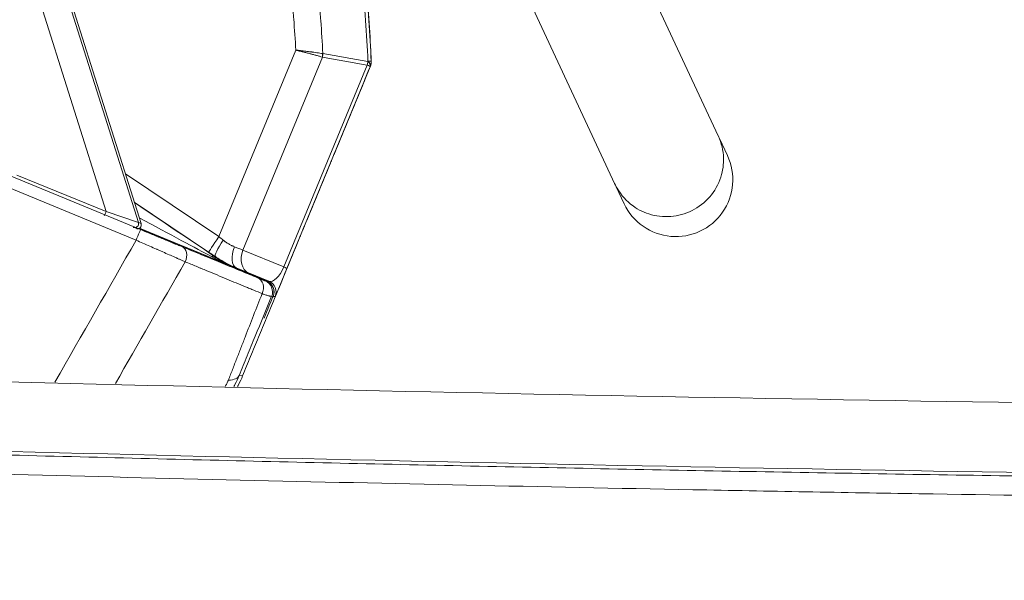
# Model space of a CAD drawing. Header units: millimetres. Extents: x 0 to 594, y 0 to 420.
# Tile 63 of 256: x 210 to 223, y 167 to 174. Entities that reach past the tile are written whole.
import ezdxf

# ---------------------------------------------------------------- set-up
doc = ezdxf.new("R2010")
doc.units = ezdxf.units.MM
doc.layers.add('1', color=7, linetype='Continuous', true_color=0xffffff)
doc.styles.add('Arial', font='txt')
doc.dimstyles.get("Standard").update_dxf_attribs({"dimtxt": 0.18, "dimasz": 0.18, "dimexe": 0.18, "dimexo": 0.0625, "dimgap": 0.09, "dimtad": 0, "dimtih": 1, "dimtoh": 1, "dimdec": 4, "dimzin": 0, "dimdsep": 46, "dimtxsty": 'Standard', "dimcen": 0.09, "dimadec": 0, "dimazin": 0, "dimtfac": 1, "dimtdec": 4, "dimtofl": 0, "dimtmove": 0, "dimatfit": 3, "dimfxl": 0, "dimtolj": 1, "dimtzin": 0, "dimarcsym": 0})

# ---------------------------------------------------------------- blocks, each defined once
blk = doc.blocks.new('_U10')
at = {"layer": '1', "color": 18, "lineweight": 18}
for p, q in [((202.097, 198.443), (40.244, 198.443)), ((42.244, 198.443), (42.244, 169.913)), ((42.244, 127.437), (42.244, 157.746)), ((257.513, 127.437), (40.244, 127.437))]:
    blk.add_line(p, q, dxfattribs=at)
at = {"layer": '1', "color": 18}
for points in [[(42.244, 198.443), (43.181, 194.943), (41.306, 194.943)], [(42.244, 127.437), (41.306, 130.937), (43.181, 130.937)]]:
    blk.add_solid(points, dxfattribs=at)
at = {"layer": '1', "color": 18, "linetype": 'Continuous', "lineweight": 13, "insert": (45.222, 159.404), "char_height": 3.5, "attachment_point": 7, "rotation": 90, "line_spacing_factor": 1.047437, "style": 'Arial'}
blk.add_mtext('\\fArial|b0|i0;\\W1.0000;1.42', dxfattribs=at)
blk = doc.blocks.new('_U11')
at = {"layer": '1', "color": 18, "lineweight": 18}
for p, q in [((101.5, 186.064), (50.768, 186.064)), ((52.768, 186.064), (52.768, 161.511)), ((52.768, 127.437), (52.768, 149.345)), ((257.513, 127.437), (50.768, 127.437))]:
    blk.add_line(p, q, dxfattribs=at)
at = {"layer": '1', "color": 18}
for points in [[(52.768, 186.064), (53.706, 182.564), (51.83, 182.564)], [(52.768, 127.437), (51.83, 130.937), (53.706, 130.937)]]:
    blk.add_solid(points, dxfattribs=at)
at = {"layer": '1', "color": 18, "linetype": 'Continuous', "lineweight": 13, "insert": (55.747, 151.003), "char_height": 3.5, "attachment_point": 7, "rotation": 90, "line_spacing_factor": 1.047437, "style": 'Arial'}
blk.add_mtext('\\fArial|b0|i0;\\W1.0000;1.17', dxfattribs=at)
blk = doc.blocks.new('_U13')
at = {"layer": '1', "color": 18, "lineweight": 18}
for p, q in [((128.425, 177.295), (61.388, 177.295)), ((63.388, 177.295), (63.388, 113.372)), ((257.513, 127.437), (61.388, 127.437))]:
    blk.add_line(p, q, dxfattribs=at)
at = {"layer": '1', "color": 18}
for points in [[(63.388, 177.295), (64.326, 173.795), (62.45, 173.795)], [(63.388, 127.437), (62.45, 130.937), (64.326, 130.937)]]:
    blk.add_solid(points, dxfattribs=at)
at = {"layer": '1', "color": 18, "linetype": 'Continuous', "lineweight": 13, "char_height": 3.5, "attachment_point": 7, "rotation": 90, "line_spacing_factor": 1.047437, "style": 'Arial'}
for s, insert in [('\\fArial|b0|i0;\\W1.0000;1.00', (66.367, 102.863)), ('\\fArial|b0|i0;\\W1.0000;BOW DEFLATED', (66.367, 61.499))]:
    blk.add_mtext(s, dxfattribs=dict(at, insert=insert))

msp = doc.modelspace()

# ---------------------------------------------------------------- linework, layer by layer
at = {"layer": '1', "color": 155, "linetype": 'Continuous', "lineweight": 18}
for p, q in [((219.011, 172.779), (214.863, 181.675)), ((213.547, 181.065), (217.697, 172.166)), ((211.671, 171.662), (210.566, 175.165)), ((219.128, 172.529), (219.027, 172.745)), ((217.713, 172.132), (217.814, 171.916)), ((211.227, 171.815), (211.636, 171.676)), ((211.671, 171.662), (211.636, 171.676)), ((212.486, 171.248), (211.636, 171.599)), ((212.871, 171.101), (211.65, 171.605)), ((213.013, 171.034), (213.005, 171.035)), ((213.018, 171.029), (213.016, 171.03)), ((213.034, 171.028), (213.031, 171.029)), ((213.267, 170.932), (213.034, 171.028)), ((213.295, 170.93), (213.037, 171.036)), ((213.343, 170.721), (213.349, 170.736)), ((213.235, 170.459), (213.237, 170.463))]:
    msp.add_line(p, q, dxfattribs=at)
at = {"layer": '1', "color": 155, "linetype": 'Continuous', "lineweight": 13}
for p, q in [((196.7, 177.755), (211.664, 171.586)), ((211.607, 171.451), (196.643, 177.62)), ((210.539, 175.157), (211.636, 171.676)), ((210.206, 175.052), (211.227, 171.815)), ((212.659, 171.497), (213.638, 173.87)), ((213.976, 173.781), (212.964, 171.326)), ((214.597, 173.726), (214.597, 173.726)), ((213.487, 171.111), (214.546, 173.68)), ((214.584, 173.659), (213.524, 171.09)), ((214.586, 173.664), (214.586, 173.664)), ((210.09, 172.278), (211.227, 171.815)), ((211.471, 172.296), (212.659, 171.497)), ((212.529, 171.3), (211.584, 171.935)), ((211.647, 171.603), (212.513, 171.246)), ((212.964, 171.326), (213.487, 171.111)), ((212.606, 171.243), (212.615, 171.242)), ((212.88, 171.101), (212.871, 171.101)), ((213.034, 171.028), (213.018, 171.029)), ((213.043, 171.027), (213.035, 171.028)), ((213.035, 171.028), (213.268, 170.932)), ((213.249, 170.933), (213.267, 170.932)), ((213.268, 170.932), (213.295, 170.93)), ((213.295, 170.93), (213.295, 170.93)), ((213.349, 170.736), (213.331, 170.737)), ((213.343, 170.721), (213.349, 170.736)), ((213.344, 170.721), (213.343, 170.723)), ((213.35, 170.736), (213.344, 170.721)), ((213.35, 170.736), (213.349, 170.737)), ((213.376, 170.734), (213.35, 170.736)), ((213.377, 170.734), (213.376, 170.734)), ((213.235, 170.459), (213.238, 170.467)), ((213.235, 170.459), (213.235, 170.459)), ((212.916, 169.729), (212.962, 169.725))]:
    msp.add_line(p, q, dxfattribs=at)
at = {"layer": '1', "color": 155, "linetype": 'Continuous', "lineweight": 18}
for centre, radius, start, end in [((218.471, 172.222), 0.725, 205, 25), ((211.623, 171.647), 0.05, 247.5, 17.4994)]:
    msp.add_arc(centre, radius, start, end, dxfattribs=at)
at = {"layer": '1', "color": 155, "linetype": 'Continuous', "lineweight": 13}
for centre, major_axis, ratio, start_param, end_param in [((213.873, 173.817), (0.032, 0.146), 0.70506, 4.626972, 4.929031), ((213.875, 173.817), (0.026, 0.148), 0.709494, 4.594578, 4.898251), ((214.445, 173.716), (0.026, 0.148), 0.709506, 4.594726, 4.892578), ((214.445, 173.716), (-0.139, 0.057), 0.42451, 3.143217, 4.013734), ((214.447, 173.721), (-0.139, 0.057), 0.424723, 3.143217, 4.013856), ((214.447, 173.721), (-0.15, -0.006), 0.039425, 3.143127, 3.908378), ((214.447, 173.721), (0.012, 0.15), 0.999999, 4.401375, 4.831019), ((214.445, 173.716), (0.139, -0.057), 0.051875, 0.001472, 0.776476), ((211.221, 171.813), (-0.0191, -0.0462), 0.092875, 0, 1.64857), ((211.495, 171.99), (-1.249, 0.839), 0.000152, 3.61568, 4.639261), ((211.411, 171.865), (-1.306, 0.701), 0.001367, 1.752916, 2.653323), ((211.589, 171.661), (-0.0191, -0.0462), 0.987601, 0, 2.262791), ((211.607, 171.447), (0.057, 0.139), 0.010924, 0.000473, 1.546855), ((212.669, 171.507), (-0.139, -0.207), 0.0084, 4.767049, 6.282429), ((212.754, 171.45), (0.139, 0.208), 0.140663, 1.651691, 3.140829), ((212.657, 171.516), (-0.404, 0.332), 0.024788, 1.597472, 1.732462), ((212.134, 171.23), (0.057, 0.139), 0.737543, 4.632168, 6.282485), ((212.975, 171.332), (0.095, 0.231), 0.48645, 1.615985, 3.141052), ((212.638, 171.471), (-0.462, 0.191), 0.026647, 2.078229, 2.365113), ((213.133, 171.267), (0.095, 0.231), 0.713869, 1.606758, 3.140918), ((212.517, 171.309), (-0.635, 0.427), 0.000742, 1.590053, 1.725045), ((212.522, 171.119), (-0.084, -0.124), 0.469678, 3.142449, 3.679906), ((212.543, 171.24), (-0.693, 0.286), 0.000473, 2.078232, 2.365116), ((213.39, 171.161), (0.095, 0.231), 0.431685, 3.142678, 4.676838), ((213.529, 171.103), (0.152, 0.37), 0.002103, 3.142269, 4.676428), ((213.386, 171.147), (-0.139, 0.057), 0.051875, 3.143065, 3.918069), ((212.997, 170.935), (0.039, 0.0921), 0.998776, 0.009557, 0.304775), ((213.081, 171.009), (-0.0462, 0.0191), 0.000473, 6.281713, 6.33271), ((213.093, 170.835), (0.057, 0.139), 0.878755, 4.609277, 6.282195), ((213.192, 170.795), (0.012, 0.15), 0.999999, 4.401375, 5.972172), ((213.211, 170.793), (-0.012, -0.15), 0.999999, 1.259783, 2.830579), ((213.238, 170.791), (0.012, 0.15), 0.999999, 4.401375, 5.972172), ((213.238, 170.791), (-0.012, -0.15), 0.999999, 1.259783, 2.830579), ((211.991, 170.11), (-0.925, 0.381), 0.240873, 2.683718, 3.140078)]:
    msp.add_ellipse(centre, major_axis=major_axis, ratio=ratio, start_param=start_param, end_param=end_param, dxfattribs=at)
at = {"layer": '1', "color": 155, "linetype": 'Continuous', "lineweight": 18}
for centre, major_axis, ratio, start_param, end_param in [((214.447, 173.721), (-0.012, -0.15), 0.999999, 1.259783, 1.689427), ((212.487, 171.249), (-0.532, 0.219), 0.000473, 1.570011, 3.140122), ((212.512, 171.246), (-0.532, 0.219), 0.000473, 3.140122, 4.710233), ((212.996, 170.936), (-0.008, -0.0997), 0.999999, 2.830579, 3.141602), ((212.997, 170.936), (0.008, 0.0997), 0.999999, 5.972172, 6.283195), ((213.005, 170.935), (0.008, 0.0997), 0.999999, 5.972172, 6.283195), ((213.08, 171.009), (-0.0462, 0.0191), 0.000473, 6.230713, 6.281713), ((213.21, 170.793), (-0.012, -0.15), 0.999999, 1.259783, 2.830579), ((213.349, 170.736), (-0.114, -0.277), 0.00147, 0.000473, 1.518909), ((213.349, 170.736), (-0.114, -0.277), 0.00147, 4.765221, 6.283658)]:
    msp.add_ellipse(centre, major_axis=major_axis, ratio=ratio, start_param=start_param, end_param=end_param, dxfattribs=at)
for points, knots in [([(214.589, 173.924), (214.581, 174.08), (214.571, 174.236), (214.545, 174.549), (214.529, 174.707), (214.502, 174.944), (214.493, 175.024), (214.472, 175.183), (214.461, 175.263), (214.426, 175.503), (214.399, 175.663), (214.37, 175.824)], [0, 0, 0, 0, 0.25, 0.25, 0.5, 0.5, 0.625, 0.625, 0.75, 0.75, 1, 1, 1, 1]), ([(214.372, 175.8), (214.403, 175.628), (214.43, 175.457), (214.48, 175.112), (214.502, 174.94), (214.539, 174.594), (214.555, 174.421), (214.58, 174.074), (214.59, 173.9), (214.597, 173.726)], [0, 0, 0, 0, 0.25, 0.25, 0.5, 0.5, 0.75, 0.75, 1, 1, 1, 1]), ([(214.597, 173.726), (214.597, 173.726), (214.597, 173.729), (214.597, 173.737), (214.597, 173.743), (214.597, 173.745), (214.597, 173.747), (214.596, 173.749), (214.596, 173.749), (214.596, 173.753), (214.596, 173.757), (214.596, 173.767), (214.595, 173.776), (214.595, 173.789), (214.595, 173.796), (214.594, 173.804), (214.594, 173.809), (214.594, 173.812), (214.593, 173.825), (214.593, 173.836), (214.592, 173.86), (214.591, 173.872), (214.59, 173.898), (214.589, 173.911), (214.589, 173.924)], [0, 0, 0, 0, 0.125, 0.25, 0.25, 0.28125, 0.296875, 0.296875, 0.3125, 0.3125, 0.375, 0.375, 0.5, 0.5, 0.5625, 0.59375, 0.59375, 0.625, 0.625, 0.75, 0.75, 0.875, 0.875, 1, 1, 1, 1]), ([(212.962, 169.725), (212.996, 169.807), (213.03, 169.889), (213.097, 170.053), (213.131, 170.134), (213.198, 170.298), (213.232, 170.38), (213.3, 170.544), (213.334, 170.626), (213.435, 170.872), (213.503, 171.036), (213.587, 171.242), (213.604, 171.283), (213.638, 171.365), (213.655, 171.406), (213.681, 171.467), (213.689, 171.488), (213.706, 171.529), (213.714, 171.55), (213.727, 171.58), (213.731, 171.591), (213.74, 171.611), (213.744, 171.621), (213.757, 171.652), (213.765, 171.673), (213.808, 171.775), (213.841, 171.857), (213.909, 172.021), (213.943, 172.104), (214.011, 172.268), (214.044, 172.35), (214.087, 172.452), (214.095, 172.473), (214.112, 172.514), (214.121, 172.535), (214.146, 172.596), (214.18, 172.678), (214.214, 172.761), (214.248, 172.843), (214.265, 172.884), (214.315, 173.007), (214.349, 173.089), (214.417, 173.253), (214.451, 173.335), (214.518, 173.499), (214.552, 173.581), (214.586, 173.664)], [0, 0, 0, 0, 0.0625, 0.0625, 0.125, 0.125, 0.1875, 0.1875, 0.25, 0.25, 0.375, 0.375, 0.40625, 0.40625, 0.4375, 0.4375, 0.453125, 0.453125, 0.46875, 0.46875, 0.476562, 0.476562, 0.484375, 0.484375, 0.5, 0.5, 0.5625, 0.5625, 0.625, 0.625, 0.6875, 0.6875, 0.703125, 0.703125, 0.71875, 0.71875, 0.75, 0.78125, 0.78125, 0.8125, 0.8125, 0.875, 0.875, 0.9375, 0.9375, 1, 1, 1, 1]), ([(217.684, 172.196), (217.696, 172.167), (217.754, 172.047), (217.904, 171.881), (218.163, 171.757), (218.444, 171.738), (218.719, 171.829), (218.941, 172.019), (219.066, 172.27), (219.092, 172.547), (219.041, 172.723), (218.996, 172.809)], [0, 0, 0, 0, 0.040035, 0.170835, 0.282693, 0.402959, 0.52392, 0.645753, 0.768624, 0.875715, 1, 1, 1, 1]), ([(212.606, 171.243), (212.627, 171.229), (212.649, 171.215), (212.692, 171.189), (212.714, 171.177), (212.758, 171.153), (212.78, 171.142), (212.814, 171.126), (212.831, 171.118), (212.851, 171.11), (212.861, 171.106), (212.866, 171.103), (212.868, 171.103), (212.869, 171.102), (212.87, 171.102), (212.871, 171.101)], [0, 0, 0, 0, 0.25, 0.25, 0.5, 0.5, 0.75, 0.75, 0.875, 0.9375, 0.96875, 0.984375, 0.992187, 0.992187, 1, 1, 1, 1]), ([(236.014, 169.244), (233.615, 169.26), (227.711, 169.311), (218.314, 169.447), (208.307, 169.677), (201.807, 169.907), (198.799, 170.028)], [0, 0, 0, 0, 0.19337, 0.475819, 0.757355, 1, 1, 1, 1]), ([(212.898, 169.589), (212.902, 169.597), (212.906, 169.604), (212.929, 169.649), (212.946, 169.687), (212.962, 169.725)], [0, 0, 0, 0, 0.176531, 0.176531, 1, 1, 1, 1]), ([(278.285, 168.251), (271.694, 168.261), (265.103, 168.271), (251.922, 168.291), (245.331, 168.3), (235.445, 168.355), (232.15, 168.381), (225.56, 168.454), (222.265, 168.501), (212.381, 168.685), (205.793, 168.862), (199.206, 169.093)], [0, 0, 0, 0, 0.25, 0.25, 0.5, 0.5, 0.625, 0.625, 0.75, 0.75, 1, 1, 1, 1]), ([(194.386, 168.972), (194.816, 168.956), (195.245, 168.94), (196.633, 168.888), (197.592, 168.854), (199.509, 168.787), (200.468, 168.755), (203.344, 168.661), (205.261, 168.602), (209.097, 168.494), (211.014, 168.444), (214.85, 168.354), (216.768, 168.313), (219.166, 168.267), (219.646, 168.258), (220.605, 168.241), (221.084, 168.233), (222.523, 168.209), (223.482, 168.195), (225.4, 168.167), (226.359, 168.155), (228.278, 168.132), (229.237, 168.121), (232.114, 168.092), (234.033, 168.076), (237.87, 168.049), (239.788, 168.039), (243.625, 168.022), (245.543, 168.016), (249.38, 168.005), (251.299, 168.002), (254.177, 167.997), (255.615, 167.994), (257.054, 167.992), (258.013, 167.991), (258.493, 167.99), (260.891, 167.987), (262.81, 167.984), (266.647, 167.978), (268.565, 167.975), (273.764, 167.968), (277.045, 167.963), (280.325, 167.958)], [0, 0, 0, 0, 0.014999, 0.014999, 0.04848, 0.04848, 0.081961, 0.081961, 0.148922, 0.148922, 0.215883, 0.215883, 0.282845, 0.282845, 0.299585, 0.299585, 0.316325, 0.316325, 0.349806, 0.349806, 0.383286, 0.383286, 0.416767, 0.416767, 0.483728, 0.483728, 0.55069, 0.55069, 0.617651, 0.617651, 0.684612, 0.684612, 0.718093, 0.734833, 0.734833, 0.751574, 0.751574, 0.818535, 0.818535, 0.885496, 0.885496, 1, 1, 1, 1]), ([(280.325, 167.958), (277.045, 167.963), (273.764, 167.968), (268.565, 167.975), (266.647, 167.978), (262.81, 167.984), (260.891, 167.987), (258.493, 167.99), (258.013, 167.991), (257.054, 167.992), (255.615, 167.994), (254.177, 167.997), (251.299, 168.002), (249.38, 168.005), (245.543, 168.016), (243.625, 168.022), (239.788, 168.039), (237.87, 168.049), (234.033, 168.076), (232.114, 168.092), (229.237, 168.121), (228.278, 168.132), (226.359, 168.155), (225.4, 168.167), (223.482, 168.195), (222.523, 168.209), (221.084, 168.233), (220.605, 168.241), (219.646, 168.258), (219.166, 168.267), (216.768, 168.313), (214.85, 168.354), (211.014, 168.444), (209.097, 168.494), (205.261, 168.602), (203.344, 168.661), (200.468, 168.755), (199.509, 168.787), (197.592, 168.854), (196.633, 168.888), (195.245, 168.94), (194.816, 168.956), (194.386, 168.972)], [0, 0, 0, 0, 0.114504, 0.114504, 0.181465, 0.181465, 0.248426, 0.248426, 0.265167, 0.265167, 0.281907, 0.315388, 0.315388, 0.382349, 0.382349, 0.44931, 0.44931, 0.516272, 0.516272, 0.583233, 0.583233, 0.616714, 0.616714, 0.650194, 0.650194, 0.683675, 0.683675, 0.700415, 0.700415, 0.717155, 0.717155, 0.784117, 0.784117, 0.851078, 0.851078, 0.918039, 0.918039, 0.95152, 0.95152, 0.985001, 0.985001, 1, 1, 1, 1]), ([(278.285, 168.205), (275.813, 168.209), (270.87, 168.216), (263.456, 168.227), (256.041, 168.238), (249.038, 168.25), (242.448, 168.27), (236.269, 168.303), (230.09, 168.354), (225.383, 168.411), (222.147, 168.461), (220.382, 168.49), (218.616, 168.522), (216.851, 168.557), (215.086, 168.594), (213.321, 168.634), (211.557, 168.677), (209.792, 168.722), (208.027, 168.77), (206.262, 168.82), (204.498, 168.873), (202.733, 168.928), (200.969, 168.986), (199.793, 169.026), (199.205, 169.047)], [0, 0, 0, 0, 0.09375, 0.1875, 0.28125, 0.375, 0.453125, 0.53125, 0.609375, 0.6875, 0.709821, 0.732142, 0.754464, 0.776787, 0.799109, 0.82143, 0.843751, 0.866072, 0.888393, 0.910714, 0.933035, 0.955356, 0.977678, 1, 1, 1, 1])]:
    msp.add_open_spline(points, degree=3, knots=knots, dxfattribs=at)
at = {"layer": '1', "color": 155, "linetype": 'Continuous', "lineweight": 13}
for points, knots in [([(214.555, 173.729), (214.548, 173.902), (214.538, 174.075), (214.513, 174.421), (214.497, 174.594), (214.46, 174.939), (214.438, 175.111), (214.389, 175.454), (214.361, 175.625), (214.33, 175.796)], [0, 0, 0, 0, 0.25, 0.25, 0.5, 0.5, 0.75, 0.75, 1, 1, 1, 1]), ([(213.638, 173.87), (213.631, 174.002), (213.622, 174.133), (213.609, 174.298), (213.607, 174.331), (213.601, 174.396), (213.592, 174.495), (213.582, 174.593), (213.547, 174.921), (213.511, 175.183), (213.468, 175.443)], [0, 0, 0, 0, 0.25, 0.25, 0.3125, 0.3125, 0.375, 0.5, 0.5, 1, 1, 1, 1]), ([(213.804, 175.493), (213.827, 175.355), (213.848, 175.217), (213.885, 174.94), (213.902, 174.801), (213.924, 174.593), (213.931, 174.523), (213.944, 174.384), (213.95, 174.315), (213.966, 174.105), (213.974, 173.966), (213.981, 173.826)], [0, 0, 0, 0, 0.25, 0.25, 0.5, 0.5, 0.625, 0.625, 0.75, 0.75, 1, 1, 1, 1]), ([(213.638, 173.87), (213.638, 173.87), (213.639, 173.87), (213.639, 173.87), (213.64, 173.87), (213.64, 173.87), (213.641, 173.87), (213.645, 173.869), (213.652, 173.868), (213.658, 173.868), (213.666, 173.867), (213.67, 173.866), (213.678, 173.866), (213.682, 173.865), (213.702, 173.863), (213.718, 173.861), (213.749, 173.857), (213.764, 173.856), (213.794, 173.852), (213.809, 173.85), (213.826, 173.848), (213.828, 173.848), (213.832, 173.847), (213.837, 173.847), (213.842, 173.846), (213.853, 173.844), (213.86, 173.843), (213.881, 173.841), (213.908, 173.837), (213.933, 173.833), (213.958, 173.83), (213.97, 173.828), (213.981, 173.826)], [0, 0, 0, 0, 0.003906, 0.003906, 0.005859, 0.005859, 0.007812, 0.015625, 0.03125, 0.0625, 0.0625, 0.09375, 0.09375, 0.125, 0.125, 0.25, 0.25, 0.375, 0.375, 0.5, 0.5, 0.515625, 0.515625, 0.53125, 0.5625, 0.5625, 0.625, 0.625, 0.75, 0.875, 0.875, 1, 1, 1, 1]), ([(213.973, 173.782), (213.962, 173.785), (213.951, 173.788), (213.927, 173.795), (213.902, 173.802), (213.876, 173.809), (213.855, 173.815), (213.848, 173.817), (213.838, 173.819), (213.833, 173.821), (213.827, 173.822), (213.824, 173.823), (213.822, 173.824), (213.806, 173.828), (213.791, 173.832), (213.761, 173.839), (213.746, 173.843), (213.716, 173.851), (213.7, 173.855), (213.681, 173.859), (213.677, 173.86), (213.669, 173.862), (213.665, 173.863), (213.657, 173.865), (213.651, 173.867), (213.645, 173.868), (213.641, 173.869), (213.64, 173.869), (213.64, 173.869), (213.639, 173.87), (213.639, 173.87), (213.638, 173.87), (213.638, 173.87)], [0, 0, 0, 0, 0.125, 0.125, 0.25, 0.375, 0.375, 0.4375, 0.4375, 0.46875, 0.484375, 0.484375, 0.5, 0.5, 0.625, 0.625, 0.75, 0.75, 0.875, 0.875, 0.90625, 0.90625, 0.9375, 0.9375, 0.96875, 0.984375, 0.992187, 0.994141, 0.994141, 0.996094, 0.996094, 1, 1, 1, 1]), ([(211.664, 171.586), (211.689, 171.575), (211.714, 171.565), (211.762, 171.545), (211.787, 171.535), (211.835, 171.515), (211.858, 171.506), (211.885, 171.495), (211.888, 171.493), (211.894, 171.491), (211.897, 171.49), (211.906, 171.486), (211.911, 171.484), (211.929, 171.477), (211.94, 171.472), (211.974, 171.458), (211.996, 171.449), (212.039, 171.431), (212.059, 171.423), (212.085, 171.412), (212.092, 171.409), (212.099, 171.406), (212.104, 171.404), (212.107, 171.403), (212.119, 171.398), (212.128, 171.394), (212.156, 171.383), (212.174, 171.376), (212.191, 171.369)], [0, 0, 0, 0, 0.125, 0.125, 0.25, 0.25, 0.375, 0.375, 0.390625, 0.390625, 0.40625, 0.40625, 0.4375, 0.4375, 0.5, 0.5, 0.625, 0.625, 0.75, 0.75, 0.78125, 0.796875, 0.796875, 0.8125, 0.8125, 0.875, 0.875, 1, 1, 1, 1]), ([(212.231, 171.177), (212.211, 171.186), (212.19, 171.195), (212.157, 171.209), (212.146, 171.214), (212.132, 171.221), (212.129, 171.222), (212.123, 171.225), (212.114, 171.228), (212.105, 171.232), (212.076, 171.245), (212.051, 171.256), (212, 171.278), (211.974, 171.29), (211.934, 171.307), (211.921, 171.313), (211.9, 171.322), (211.893, 171.326), (211.883, 171.33), (211.879, 171.332), (211.872, 171.335), (211.869, 171.336), (211.837, 171.35), (211.809, 171.362), (211.752, 171.387), (211.723, 171.4), (211.665, 171.425), (211.636, 171.438), (211.607, 171.451)], [0, 0, 0, 0, 0.125, 0.125, 0.1875, 0.1875, 0.203125, 0.203125, 0.21875, 0.25, 0.25, 0.375, 0.375, 0.5, 0.5, 0.5625, 0.5625, 0.59375, 0.59375, 0.609375, 0.609375, 0.625, 0.625, 0.75, 0.75, 0.875, 0.875, 1, 1, 1, 1]), ([(212.714, 171.453), (212.719, 171.448), (212.725, 171.443), (212.734, 171.437), (212.737, 171.435), (212.743, 171.43), (212.746, 171.428), (212.761, 171.418), (212.773, 171.41), (212.797, 171.396), (212.809, 171.39), (212.825, 171.382), (212.828, 171.381), (212.834, 171.378), (212.837, 171.377), (212.846, 171.373), (212.852, 171.37), (212.858, 171.368)], [0, 0, 0, 0, 0.125, 0.125, 0.1875, 0.1875, 0.25, 0.25, 0.5, 0.5, 0.75, 0.75, 0.8125, 0.8125, 0.875, 0.875, 1, 1, 1, 1]), ([(212.191, 171.369), (212.284, 171.33), (212.375, 171.293), (212.548, 171.222), (212.715, 171.153), (212.868, 171.09), (213.015, 171.03), (213.084, 171.001), (213.151, 170.974)], [0, 0, 0, 0, 0.25, 0.25, 0.5, 0.75, 0.75, 1, 1, 1, 1]), ([(212.871, 171.101), (212.868, 171.103), (212.864, 171.104), (212.858, 171.107), (212.848, 171.111), (212.838, 171.115), (212.819, 171.123), (212.806, 171.129), (212.767, 171.146), (212.741, 171.158), (212.69, 171.182), (212.665, 171.194), (212.614, 171.219), (212.589, 171.232), (212.564, 171.246)], [0, 0, 0, 0, 0.03125, 0.03125, 0.0625, 0.125, 0.125, 0.25, 0.25, 0.5, 0.5, 0.75, 0.75, 1, 1, 1, 1]), ([(212.88, 171.101), (212.869, 171.105), (212.857, 171.11), (212.841, 171.117), (212.835, 171.12), (212.824, 171.125), (212.818, 171.127), (212.791, 171.141), (212.768, 171.152), (212.724, 171.175), (212.702, 171.188), (212.658, 171.214), (212.636, 171.228), (212.615, 171.242)], [0, 0, 0, 0, 0.125, 0.125, 0.1875, 0.1875, 0.25, 0.25, 0.5, 0.5, 0.75, 0.75, 1, 1, 1, 1]), ([(213.209, 170.771), (213.175, 170.785), (213.132, 170.803), (213.087, 170.821), (213.069, 170.829), (213.06, 170.833), (213.033, 170.844), (213.015, 170.852), (212.921, 170.89), (212.765, 170.955), (212.595, 171.026), (212.485, 171.072), (212.462, 171.081), (212.428, 171.095), (212.417, 171.1), (212.394, 171.109), (212.383, 171.114), (212.325, 171.138), (212.279, 171.157), (212.231, 171.177)], [0, 0, 0, 0, 0.125, 0.15625, 0.15625, 0.1875, 0.1875, 0.25, 0.25, 0.5, 0.75, 0.75, 0.8125, 0.8125, 0.84375, 0.84375, 0.875, 0.875, 1, 1, 1, 1]), ([(213.151, 170.974), (213.159, 170.97), (213.166, 170.967), (213.18, 170.961), (213.194, 170.956), (213.211, 170.949), (213.225, 170.943), (213.233, 170.94), (213.237, 170.938), (213.238, 170.938), (213.239, 170.938), (213.241, 170.937), (213.242, 170.936), (213.245, 170.935), (213.248, 170.934), (213.249, 170.933), (213.249, 170.933)], [0, 0, 0, 0, 0.125, 0.125, 0.25, 0.375, 0.5, 0.625, 0.65625, 0.65625, 0.6875, 0.6875, 0.75, 0.75, 0.875, 1, 1, 1, 1]), ([(212.78, 169.67), (212.798, 169.716), (212.816, 169.761), (212.851, 169.853), (212.869, 169.899), (212.905, 169.99), (212.923, 170.036), (212.949, 170.105), (212.958, 170.128), (212.976, 170.173), (212.985, 170.196), (213.065, 170.403), (213.137, 170.587), (213.209, 170.771)], [0, 0, 0, 0, 0.125, 0.125, 0.25, 0.25, 0.375, 0.375, 0.4375, 0.4375, 0.5, 0.5, 1, 1, 1, 1]), ([(213.331, 170.737), (213.262, 170.569), (213.192, 170.4), (213.088, 170.148), (213.054, 170.064), (212.985, 169.897), (212.95, 169.813), (212.916, 169.729)], [0, 0, 0, 0, 0.5, 0.5, 0.75, 0.75, 1, 1, 1, 1]), ([(213.331, 170.737), (213.331, 170.737), (213.329, 170.736), (213.325, 170.736), (213.32, 170.737), (213.319, 170.737), (213.316, 170.738), (213.316, 170.738), (213.314, 170.738), (213.313, 170.738), (213.308, 170.74), (213.299, 170.742), (213.281, 170.747), (213.261, 170.753), (213.245, 170.759), (213.228, 170.764), (213.219, 170.768), (213.209, 170.771)], [0, 0, 0, 0, 0.125, 0.25, 0.25, 0.3125, 0.3125, 0.34375, 0.34375, 0.375, 0.375, 0.5, 0.625, 0.75, 0.875, 0.875, 1, 1, 1, 1]), ([(212.916, 169.729), (212.9, 169.691), (212.883, 169.653), (212.859, 169.608), (212.855, 169.599), (212.85, 169.59)], [0, 0, 0, 0, 0.809225, 0.809225, 1, 1, 1, 1]), ([(212.741, 169.594), (212.742, 169.594), (212.743, 169.597), (212.744, 169.599), (212.747, 169.602), (212.748, 169.604), (212.753, 169.613), (212.757, 169.62), (212.768, 169.641), (212.774, 169.656), (212.78, 169.67)], [0, 0, 0, 0, 0.023165, 0.092939, 0.092939, 0.162713, 0.162713, 0.441809, 0.441809, 1, 1, 1, 1])]:
    msp.add_open_spline(points, degree=3, knots=knots, dxfattribs=at)
for points in [[(213.981, 173.826), (213.982, 173.826), (213.982, 173.826), (213.983, 173.826)], [(213.983, 173.826), (214.173, 173.792), (214.363, 173.758), (214.553, 173.724)], [(213.976, 173.781), (213.975, 173.781), (213.974, 173.782), (213.973, 173.782)], [(214.546, 173.68), (214.356, 173.714), (214.166, 173.747), (213.976, 173.781)], [(214.553, 173.724), (214.554, 173.726), (214.554, 173.727), (214.555, 173.729)], [(214.586, 173.664), (214.585, 173.662), (214.584, 173.66), (214.584, 173.659)], [(210.575, 169.646), (210.919, 170.248), (211.263, 170.849), (211.607, 171.451)], [(212.231, 171.177), (211.927, 170.646), (211.632, 170.13), (211.345, 169.628)]]:
    msp.add_open_spline(points, degree=3, dxfattribs=at)
at = {"layer": '1', "color": 155, "linetype": 'Continuous', "lineweight": 18}
msp.add_open_spline([(219.015, 172.77), (219.027, 172.746), (219.038, 172.722), (219.047, 172.697)], degree=3, dxfattribs=at)

# ---------------------------------------------------------------- dimensions: what is measured, and where the dimension line sits
at = {"layer": '1', "color": 18, "linetype": 'Continuous', "lineweight": 13}
for base, p2, picture, middle in [((42.244, 198.443), (202.097, 198.443), '_U10', (42.244, 163.829)), ((52.768, 186.064), (102.264, 186.064), '_U11', (52.768, 155.428))]:
    dim = msp.add_linear_dim(base=base, p1=(257.513, 127.437), p2=p2, angle=90, dimstyle='Standard', override={"dimtxt": 3.5, "dimasz": 3.5, "dimexe": 2, "dimexo": 0, "dimgap": 1.5, "dimtih": 0, "dimtoh": 0, "dimdec": 2, "dimlfac": 0.02, "dimdsep": 46, "dimlunit": 2, "dimtxsty": 'Arial', "dimsah": 1, "dimse1": 0, "dimse2": 0, "dimsd1": 0, "dimsd2": 0, "dimclrd": 18, "dimclre": 18, "dimclrt": 18, "dimtol": 0, "dimtm": -0.1, "dimtfac": 1, "dimtdec": 2, "dimtofl": 1, "dimtmove": 0, "dimlwd": 18, "dimlwe": 18}, dxfattribs=at)
    dim.commit()
    dim.dimension.update_dxf_attribs({"geometry": picture, "text_midpoint": middle, "dimtype": 160})
dim = msp.add_linear_dim(base=(63.388, 177.295), p1=(257.513, 127.437), p2=(128.425, 177.295), angle=90, text='\\fArial|b0|i0;\\C18;{\\H1.00x;\\fArial|b0|i0;BOW DEFLATED\\fArial|b0|i0;}\\C18; <> ', dimstyle='Standard', override={"dimtxt": 3.5, "dimasz": 3.5, "dimexe": 2, "dimexo": 0, "dimgap": 1.5, "dimtih": 0, "dimtoh": 0, "dimdec": 2, "dimlfac": 0.02, "dimdsep": 46, "dimlunit": 2, "dimtxsty": 'Arial', "dimsah": 1, "dimse1": 0, "dimse2": 0, "dimsd1": 0, "dimsd2": 0, "dimclrd": 18, "dimclre": 18, "dimclrt": 18, "dimtol": 0, "dimtm": -0.1, "dimtfac": 1, "dimtdec": 2, "dimtofl": 1, "dimtmove": 0, "dimlwd": 18, "dimlwe": 18}, dxfattribs=at)
dim.commit()
dim.dimension.update_dxf_attribs({"geometry": '_U13', "text_midpoint": (63.388, 86.607), "dimtype": 160})

doc.saveas('drawing.dxf')
